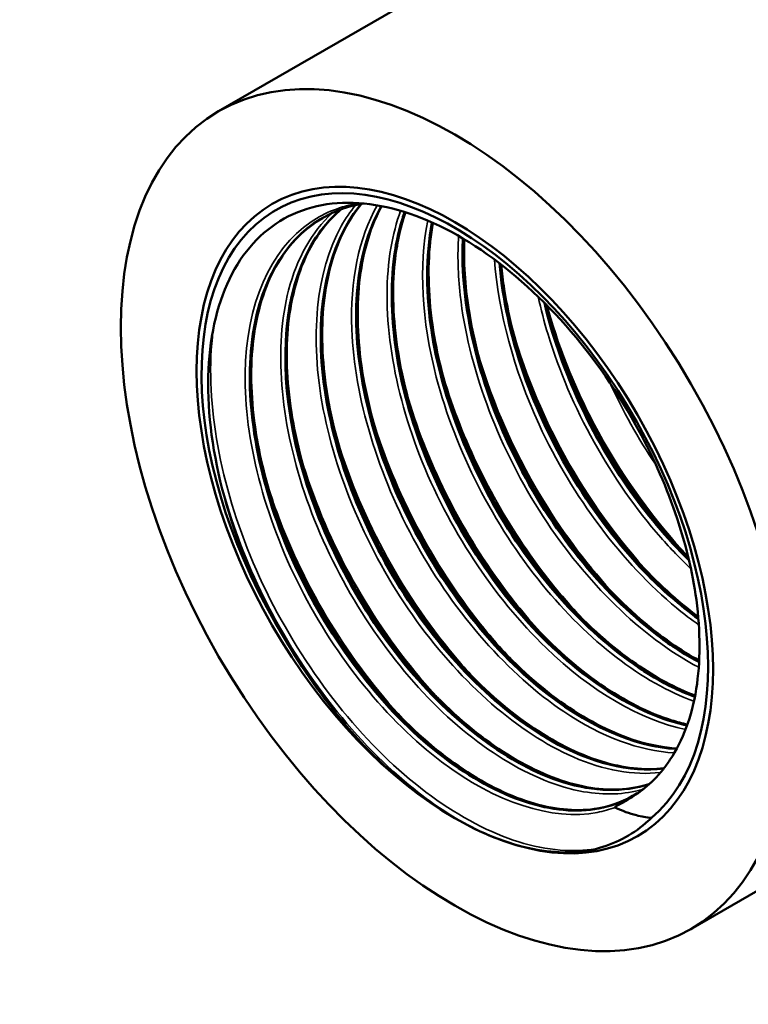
# Model space of a CAD drawing. Header units: millimetres. Extents: x -134 to 755, y -69 to 356.
# Tile 9 of 21: x 113 to 140, y 113 to 148. Entities that reach past the tile are written whole.
import ezdxf

# ---------------------------------------------------------------- set-up
doc = ezdxf.new("R2010")
doc.units = ezdxf.units.MM
for name, color, linetype, lineweight in [('Видимые тонкие (ГОСТ)', 7, 'Continuous', 35), ('Видимый контур (ГОСТ)', 7, 'Continuous', 50), ('Размер (ГОСТ)', 7, 'Continuous', 25)]:
    doc.layers.add(name, color=color, linetype=linetype, lineweight=lineweight)
doc.styles.add('Обычный текст (ГОСТ)', font='GOST Common Italic.ttf')
doc.dimstyles.new('Обычный (ГОСТ)', dxfattribs={"dimtxt": 3.5, "dimasz": 3.5, "dimexe": 1, "dimexo": 0, "dimgap": 0.5, "dimtad": 1, "dimrnd": 1e-08, "dimtxsty": 'Обычный текст (ГОСТ)', "dimblk": 'Filled-1', "dimcen": 0.09, "dimdle": 15, "dimclrd": 256, "dimclre": 256, "dimclrt": 256, "dimazin": 2, "dimtfac": 0.714286, "dimtdec": 3, "dimtmove": 0, "dimatfit": 3, "dimfxl": 1, "dimtolj": 1, "dimlwd": 25, "dimlwe": 25, "dimarcsym": 0})

# ---------------------------------------------------------------- blocks, each defined once
blk = doc.blocks.new('Filled-1')
at = {"color": 0}
for p, q in [((0, 0), (-1, 0.143)), ((-1, 0.143), (-1, -0.143)), ((-1, 0), (0, 0)), ((-1, -0.143), (0, 0))]:
    blk.add_line(p, q, dxfattribs=at)
at = {"color": 0, "flags": 128}
blk.add_lwpolyline([(-1, -0.143), (0, 0), (-1, 0.143), (-1, -0.143)], dxfattribs=at)
at = {"color": 0}
blk.add_solid([(-1, -0.143), (0, 0), (-1, 0.143), (-1, -0.143)], dxfattribs=at)
blk = doc.blocks.new('*D12')
at = {"layer": 'Defpoints', "color": 0, "linetype": 'Continuous', "transparency": 16777216}
for p in [(92.527, 146.523), (91.637, 122.393), (105.21, 122.393)]:
    blk.add_point(p, dxfattribs=at)
at = {"layer": 'Размер (ГОСТ)', "linetype": 'Continuous', "lineweight": 25, "transparency": 16777216}
for p, q in [((92.527, 146.523), (106.21, 146.523)), ((105.21, 143.023), (105.21, 125.893)), ((91.637, 122.393), (106.21, 122.393))]:
    blk.add_line(p, q, dxfattribs=at)
at = {"layer": 'Размер (ГОСТ)', "linetype": 'Continuous', "lineweight": 25, "transparency": 16777216, "xscale": 3.5, "yscale": 3.5, "zscale": 3.5}
for p, rotation in [((105.21, 146.523), 90), ((105.21, 122.393), 270)]:
    blk.add_blockref('Filled-1', p, dxfattribs=dict(at, rotation=rotation))
at = {"layer": 'Размер (ГОСТ)', "linetype": 'Continuous', "lineweight": 25, "transparency": 16777216, "insert": (101.207, 124.843), "char_height": 3.5, "attachment_point": 1, "rotation": 90, "style": 'Обычный текст (ГОСТ)'}
blk.add_mtext('\\A1; \\fGOST Common|b0|i1;\\H3.5000;G 3/4"', dxfattribs=at)

msp = doc.modelspace()

# ---------------------------------------------------------------- linework, layer by layer
at = {"layer": 'Видимые тонкие (ГОСТ)'}
for points, knots in [([(125.5612, 141.5329), (124.9364, 141.425), (124.3606, 141.2006), (123.8548, 140.8599), (122.3677, 139.8584), (121.5003, 137.8576), (121.4651, 135.3709), (121.4313, 132.9865), (122.1601, 130.1786), (123.4641, 127.6172), (124.7624, 125.0668), (126.6192, 122.7825), (128.5787, 121.3037), (130.5391, 119.8242), (132.5851, 119.1634), (134.2154, 119.4728), (134.439, 119.5153), (134.655, 119.5752), (134.8622, 119.6524)], [69.6860571, 69.6860571, 69.6860571, 69.6860571, 69.9417482, 69.9417482, 69.9417482, 70.6933777, 70.6933777, 70.6933777, 71.4141234, 71.4141234, 71.4141234, 72.1317796, 72.1317796, 72.1317796, 72.8497884, 72.8497884, 72.8497884, 72.9482661, 72.9482661, 72.9482661, 72.9482661]), ([(125.4638, 141.4617), (125.2738, 141.2325), (125.1012, 140.9806), (124.9475, 140.707), (124.0265, 139.0676), (123.7946, 136.6627), (124.2958, 134.0625), (124.7968, 131.4638), (126.0252, 128.6923), (127.6748, 126.4057), (129.3236, 124.1202), (131.3785, 122.3388), (133.3356, 121.4811), (134.4543, 120.991), (135.5353, 120.8049), (136.4941, 120.9185)], [57.5550458, 57.5550458, 57.5550458, 57.5550458, 57.675056, 57.675056, 57.675056, 58.3941694, 58.3941694, 58.3941694, 59.112904, 59.112904, 59.112904, 59.8312786, 59.8312786, 59.8312786, 60.2418814, 60.2418814, 60.2418814, 60.2418814]), ([(126.242, 141.4564), (125.5827, 140.279), (125.2587, 138.7226), (125.3253, 136.967), (125.4185, 134.5079), (126.2765, 131.6796), (127.6795, 129.1605), (129.0814, 126.6431), (131.0146, 124.4565), (132.9995, 123.1227), (134.3728, 122.1998), (135.7623, 121.6907), (137.0022, 121.6308)], [51.3901598, 51.3901598, 51.3901598, 51.3901598, 51.9062117, 51.9062117, 51.9062117, 52.629048, 52.629048, 52.629048, 53.3513505, 53.3513505, 53.3513505, 53.8511138, 53.8511138, 53.8511138, 53.8511138]), ([(127.0956, 141.2583), (126.9427, 140.8409), (126.8237, 140.3908), (126.7417, 139.9121), (126.3728, 137.7584), (126.7531, 135.044), (127.7799, 132.4122), (128.8065, 129.7809), (130.4699, 127.2547), (132.3603, 125.4315), (133.9974, 123.8525), (135.7921, 122.8124), (137.4103, 122.4785)], [45.2347939, 45.2347939, 45.2347939, 45.2347939, 45.3944701, 45.3944701, 45.3944701, 46.1128162, 46.1128162, 46.1128162, 46.8309902, 46.8309902, 46.8309902, 47.4529279, 47.4529279, 47.4529279, 47.4529279]), ([(124.6108, 141.1716), (123.8824, 140.4925), (123.3401, 139.5428), (123.0383, 138.3832), (122.5096, 136.3517), (122.7235, 133.6937), (123.6167, 131.0425), (124.5089, 128.3944), (126.0704, 125.776), (127.9143, 123.8094), (129.7562, 121.845), (131.8635, 120.5479), (133.7192, 120.2222), (134.482, 120.0884), (135.1995, 120.1191), (135.8444, 120.3031)], [63.7531532, 63.7531532, 63.7531532, 63.7531532, 64.1643846, 64.1643846, 64.1643846, 64.8848324, 64.8848324, 64.8848324, 65.6044199, 65.6044199, 65.6044199, 66.3232234, 66.3232234, 66.3232234, 66.6187013, 66.6187013, 66.6187013, 66.6187013]), ([(128.0761, 140.9059), (127.7498, 139.2641), (127.8544, 137.2798), (128.3872, 135.234), (129.0743, 132.5956), (130.4673, 129.8778), (132.2194, 127.7272), (133.8875, 125.6797), (135.8668, 124.1632), (137.7123, 123.4964)], [39.0827367, 39.0827367, 39.0827367, 39.0827367, 39.6409379, 39.6409379, 39.6409379, 40.3608311, 40.3608311, 40.3608311, 41.046206, 41.046206, 41.046206, 41.046206]), ([(129.1942, 140.347), (129.1504, 139.6677), (129.169, 138.9489), (129.2526, 138.2043), (129.5377, 135.6633), (130.5764, 132.8426), (132.1057, 130.4173), (133.6345, 127.9928), (135.6395, 125.9844), (137.6246, 124.8706), (137.7124, 124.8213), (137.8002, 124.7738), (137.8878, 124.7281)], [32.9400611, 32.9400611, 32.9400611, 32.9400611, 33.1516537, 33.1516537, 33.1516537, 33.8736543, 33.8736543, 33.8736543, 34.5954012, 34.5954012, 34.5954012, 34.6273308, 34.6273308, 34.6273308, 34.6273308]), ([(130.4888, 139.4998), (130.6291, 137.5955), (131.1923, 135.5021), (132.1096, 133.5155), (133.3165, 130.9019), (135.1251, 128.4962), (137.0839, 126.8764), (137.3507, 126.6556), (137.6201, 126.4498), (137.8906, 126.2593)], [26.8154527, 26.8154527, 26.8154527, 26.8154527, 27.3659208, 27.3659208, 27.3659208, 28.09013, 28.09013, 28.09013, 28.1888054, 28.1888054, 28.1888054, 28.1888054]), ([(132.0774, 138.146), (132.1743, 137.694), (132.2922, 137.2376), (132.4308, 136.7799), (133.2309, 134.1385), (134.7142, 131.4781), (136.5142, 129.4285), (136.8671, 129.0267), (137.2315, 128.6491), (137.6035, 128.2981)], [20.72853804, 20.72853804, 20.72853804, 20.72853804, 20.85294724, 20.85294724, 20.85294724, 21.57093774, 21.57093774, 21.57093774, 21.71167787, 21.71167787, 21.71167787, 21.71167787]), ([(132.4509, 137.6318), (132.8751, 136.1513), (133.4876, 134.6555), (134.2572, 133.2423), (135.1634, 131.5784), (136.2828, 130.037), (137.5037, 128.7445)], [14.54289855, 14.54289855, 14.54289855, 14.54289855, 14.91053824, 14.91053824, 14.91053824, 15.34340332, 15.34340332, 15.34340332, 15.34340332]), ([(120.3249, 137.0505), (120.3076, 136.9297), (120.2924, 136.8075), (120.2793, 136.6837), (120.0231, 134.2713), (120.5618, 131.322), (121.7598, 128.5103), (122.9528, 125.7105), (124.7895, 123.0691), (126.8384, 121.1847), (128.889, 119.2988), (131.1356, 118.1859), (133.0518, 118.0949), (133.4845, 118.0744), (133.9005, 118.1041), (134.2945, 118.1836)], [70.554047, 70.554047, 70.554047, 70.554047, 70.5901676, 70.5901676, 70.5901676, 71.2944657, 71.2944657, 71.2944657, 71.9957831, 71.9957831, 71.9957831, 72.6976757, 72.6976757, 72.6976757, 72.8561524, 72.8561524, 72.8561524, 72.8561524]), ([(131.1664, 136.8906), (131.6306, 135.2734), (132.3197, 133.6377), (133.1901, 132.1115), (134.0881, 130.5369), (135.1746, 129.086), (136.3503, 127.8666)], [20.82608386, 20.82608386, 20.82608386, 20.82608386, 21.22768274, 21.22768274, 21.22768274, 21.64198416, 21.64198416, 21.64198416, 21.64198416]), ([(129.8817, 136.1495), (130.4333, 134.2333), (131.3022, 132.291), (132.4063, 130.5349), (133.1951, 129.2802), (134.1006, 128.1254), (135.066, 127.126)], [27.10926917, 27.10926917, 27.10926917, 27.10926917, 27.58516388, 27.58516388, 27.58516388, 27.92516947, 27.92516947, 27.92516947, 27.92516947]), ([(128.5954, 135.4082), (129.2343, 133.1915), (130.3035, 130.9403), (131.6581, 128.9807), (132.3107, 128.0365), (133.0276, 127.1629), (133.7812, 126.3842)], [33.39245447, 33.39245447, 33.39245447, 33.39245447, 33.94306079, 33.94306079, 33.94306079, 34.20835478, 34.20835478, 34.20835478, 34.20835478]), ([(127.31, 134.6667), (128.0123, 132.2279), (129.2414, 129.7487), (130.789, 127.6591), (131.3258, 126.9343), (131.8996, 126.2581), (132.4966, 125.6419)], [39.67563978, 39.67563978, 39.67563978, 39.67563978, 40.28142184, 40.28142184, 40.28142184, 40.49154009, 40.49154009, 40.49154009, 40.49154009]), ([(126.0251, 133.9251), (126.7714, 131.3294), (128.12, 128.6895), (129.807, 126.5195), (130.2549, 125.9434), (130.7258, 125.4014), (131.2121, 124.8996)], [45.95882509, 45.95882509, 45.95882509, 45.95882509, 46.6035467, 46.6035467, 46.6035467, 46.77472539, 46.77472539, 46.77472539, 46.77472539]), ([(124.7406, 133.1836), (124.7671, 133.0908), (124.7944, 132.998), (124.8225, 132.9052), (125.6826, 130.059), (127.2679, 127.1881), (129.1999, 124.9518), (129.4377, 124.6764), (129.6806, 124.411), (129.9274, 124.1561)], [52.2420104, 52.2420104, 52.2420104, 52.2420104, 52.26504367, 52.26504367, 52.26504367, 52.97100115, 52.97100115, 52.97100115, 53.0579107, 53.0579107, 53.0579107, 53.0579107]), ([(123.4572, 132.4419), (123.5456, 132.1317), (123.6425, 131.8207), (123.748, 131.5099), (124.7088, 128.678), (126.3676, 125.8767), (128.3326, 123.7428), (128.4354, 123.6312), (128.5389, 123.5216), (128.6431, 123.4138)], [58.5251957, 58.5251957, 58.5251957, 58.5251957, 58.60226339, 58.60226339, 58.60226339, 59.30439161, 59.30439161, 59.30439161, 59.34109601, 59.34109601, 59.34109601, 59.34109601]), ([(122.1744, 131.7001), (122.3306, 131.1509), (122.5134, 130.5995), (122.722, 130.0508), (123.7605, 127.3182), (125.4307, 124.6712), (127.359, 122.6722)], [64.80838101, 64.80838101, 64.80838101, 64.80838101, 64.94483042, 64.94483042, 64.94483042, 65.62428131, 65.62428131, 65.62428131, 65.62428131]), ([(120.5596, 131.5238), (120.8752, 130.2636), (121.3303, 128.9826), (121.9105, 127.7404), (123.2146, 124.9483), (125.1396, 122.3744), (127.2334, 120.6026), (128.0659, 119.8981), (128.9228, 119.3176), (129.7705, 118.8829)], [71.0403136, 71.0403136, 71.0403136, 71.0403136, 71.3524583, 71.3524583, 71.3524583, 72.0541059, 72.0541059, 72.0541059, 72.333073, 72.333073, 72.333073, 72.333073])]:
    msp.add_open_spline(points, degree=3, knots=knots, dxfattribs=at)
msp.add_open_spline([(134.6535, 135.0627), (135.1289, 134.0223), (135.695, 133.0103), (136.3328, 132.0691)], degree=3, dxfattribs=at)
at = {"layer": 'Видимый контур (ГОСТ)'}
for p, q in [((120.5067, 144.8665), (155.862, 165.2789)), ((137.6067, 115.2484), (143.1671, 118.4587))]:
    msp.add_line(p, q, dxfattribs=at)
for major_axis in [(-8.55, 14.809), (-6.61, 11.4489), (-6.61, 11.4489)]:
    msp.add_ellipse((129.0567, 130.0574), major_axis=major_axis, ratio=0.5773503, dxfattribs=at)
for centre, major_axis, start_param, end_param in [((129.0567, 130.0574), (-6.4839, 11.2304), 3.2445502, 7.9039079), ((129.5028, 130.315), (5.9374, -10.2839), 0.2201602, 0.2789074)]:
    msp.add_ellipse(centre, major_axis=major_axis, ratio=0.5773503, start_param=start_param, end_param=end_param, dxfattribs=at)
for points, knots in [([(137.8002, 127.1659), (137.6638, 128.1856), (137.406, 129.2487), (136.6622, 131.3991), (136.1791, 132.4746), (134.8314, 134.8956), (133.9067, 136.1881), (131.8431, 138.4561), (130.7226, 139.4069), (128.428, 140.834), (127.2757, 141.2924), (125.0888, 141.6463), (124.0763, 141.5336), (122.3252, 140.7405), (121.6057, 140.0632), (120.5579, 138.2215), (120.2429, 137.0713), (120.064, 134.4399), (120.2055, 132.9818), (120.9326, 129.9429), (121.5145, 128.3909), (122.4761, 126.5121), (122.6851, 126.1315), (122.9045, 125.7582)], [-5.1390074, -5.1390074, -5.1390074, -5.1390074, -4.784116, -4.784116, -4.4269626, -4.4269626, -3.9507662, -3.9507662, -3.4706462, -3.4706462, -2.9866032, -2.9866032, -2.4986379, -2.4986379, -2.006751, -2.006751, -1.5109431, -1.5109431, -1.0112148, -1.0112148, -0.5075669, -0.5075669, -0.3771141, -0.3771141, -0.3771141, -0.3771141]), ([(136.0905, 120.5007), (134.9573, 120.1296), (133.5785, 120.257), (132.1378, 120.8925), (130.1901, 121.7516), (128.1466, 123.5319), (126.511, 125.8117), (124.8756, 128.0912), (123.6627, 130.8504), (123.1759, 133.432), (122.6892, 136.0134), (122.9332, 138.3949), (123.861, 140.0105), (124.1551, 140.5225), (124.517, 140.9562), (124.935, 141.3054)], [-60.3618893, -60.3618893, -60.3618893, -60.3618893, -59.8290477, -59.8290477, -59.8290477, -59.1087244, -59.1087244, -59.1087244, -58.3884958, -58.3884958, -58.3884958, -57.6683607, -57.6683607, -57.6683607, -57.4401223, -57.4401223, -57.4401223, -57.4401223]), ([(124.9298, 141.3015), (124.327, 140.7966), (123.8398, 140.1171), (123.5004, 139.2875), (122.7561, 137.468), (122.7289, 134.9424), (123.4135, 132.3148), (124.0973, 129.6906), (125.4845, 126.9876), (127.2285, 124.8516), (128.9704, 122.7181), (131.0525, 121.1686), (132.9612, 120.5697), (134.1, 120.2124), (135.1711, 120.1952), (136.0839, 120.4985)], [63.722319, 63.722319, 63.722319, 63.722319, 64.0517051, 64.0517051, 64.0517051, 64.7740841, 64.7740841, 64.7740841, 65.4955539, 65.4955539, 65.4955539, 66.2161916, 66.2161916, 66.2161916, 66.6461361, 66.6461361, 66.6461361, 66.6461361]), ([(124.9355, 141.3121), (124.4745, 140.9209), (124.0812, 140.4186), (123.3912, 139.081), (123.1353, 138.1744), (122.925, 136.1927), (122.9627, 135.0964), (123.3157, 132.8428), (123.6348, 131.6577), (124.5103, 129.3417), (125.0781, 128.1822), (126.3869, 126.033), (127.1445, 125.0168), (128.7489, 123.2534), (129.6157, 122.4842), (131.3435, 121.2856), (132.226, 120.8407), (133.8897, 120.3221), (134.691, 120.2412), (135.6422, 120.3725), (135.8735, 120.4258), (136.0948, 120.4985)], [0.088729, 0.088729, 0.088729, 0.088729, 0.3956525, 0.3956525, 0.7805345, 0.7805345, 1.1587599, 1.1587599, 1.5362234, 1.5362234, 1.9145101, 1.9145101, 2.2932752, 2.2932752, 2.6719059, 2.6719059, 3.0497929, 3.0497929, 3.4269866, 3.4269866, 3.554091, 3.554091, 3.554091, 3.554091]), ([(125.6626, 141.5035), (125.6395, 141.4763), (125.6167, 141.4487), (125.5942, 141.4208), (124.475, 140.0357), (124.002, 137.8226), (124.2774, 135.3079), (124.5526, 132.7946), (125.5725, 130.0018), (127.0798, 127.595), (128.5863, 125.1894), (130.5661, 123.1902), (132.5312, 122.0713), (133.9736, 121.25), (135.3986, 120.9081), (136.6177, 121.0647)], [57.5457726, 57.5457726, 57.5457726, 57.5457726, 57.5602906, 57.5602906, 57.5602906, 58.2810217, 58.2810217, 58.2810217, 59.0013612, 59.0013612, 59.0013612, 59.7213281, 59.7213281, 59.7213281, 60.2497792, 60.2497792, 60.2497792, 60.2497792]), ([(136.6234, 121.0679), (135.2014, 120.8874), (133.4964, 121.397), (131.8169, 122.5299), (129.8554, 123.8529), (127.9461, 126.0145), (126.5594, 128.5024), (125.1729, 130.99), (124.3213, 133.7823), (124.221, 136.2156), (124.1308, 138.4035), (124.6491, 140.2842), (125.6705, 141.5041)], [-53.9655377, -53.9655377, -53.9655377, -53.9655377, -53.349448, -53.349448, -53.349448, -52.6299345, -52.6299345, -52.6299345, -51.910505, -51.910505, -51.910505, -51.2635938, -51.2635938, -51.2635938, -51.2635938]), ([(125.6786, 141.5063), (125.4452, 141.2266), (125.2374, 140.912), (124.6753, 139.8224), (124.4195, 138.9158), (124.2092, 136.9341), (124.2468, 135.8378), (124.5999, 133.5843), (124.9189, 132.3991), (125.7944, 130.0831), (126.3622, 128.9236), (127.6711, 126.7744), (128.4286, 125.7582), (130.033, 123.9948), (130.8999, 123.2256), (132.6277, 122.027), (133.5101, 121.5821), (135.1517, 121.0704), (135.9325, 120.9871), (136.6296, 121.0734)], [0.216991, 0.216991, 0.216991, 0.216991, 0.3956525, 0.3956525, 0.7805345, 0.7805345, 1.1587599, 1.1587599, 1.5362234, 1.5362234, 1.9145101, 1.9145101, 2.2932752, 2.2932752, 2.6719059, 2.6719059, 3.0497929, 3.0497929, 3.4169349, 3.4169349, 3.4169349, 3.4169349]), ([(125.7758, 141.522), (125.5405, 141.4866), (125.3128, 141.4343), (124.8729, 141.2958), (124.6596, 141.2089), (124.4557, 141.1056)], [3.42274172, 3.42274172, 3.42274172, 3.42274172, 3.53889382, 3.53889382, 3.65671919, 3.65671919, 3.65671919, 3.65671919]), ([(137.0878, 121.7745), (137.069, 121.7754), (137.0502, 121.7763), (137.0313, 121.7774), (135.1977, 121.8803), (133.0332, 123.0223), (131.1019, 124.9201), (129.2008, 126.7882), (127.544, 129.3702), (126.5537, 132.0343), (125.5706, 134.6791), (125.2535, 137.381), (125.6919, 139.4873), (125.8425, 140.211), (126.0819, 140.8622), (126.3987, 141.4264)], [-47.5677272, -47.5677272, -47.5677272, -47.5677272, -47.5600782, -47.5600782, -47.5600782, -46.8173674, -46.8173674, -46.8173674, -46.0862615, -46.0862615, -46.0862615, -45.3604635, -45.3604635, -45.3604635, -45.1110876, -45.1110876, -45.1110876, -45.1110876]), ([(126.3926, 141.4272), (125.9048, 140.5545), (125.6003, 139.4753), (125.5114, 138.2543), (125.3439, 135.9562), (125.9409, 133.1759), (127.145, 130.5828), (128.3482, 127.9918), (130.1464, 125.6106), (132.0906, 124.0112), (133.77, 122.6296), (135.5451, 121.8416), (137.0835, 121.7689)], [51.393046, 51.393046, 51.393046, 51.393046, 51.778024, 51.778024, 51.778024, 52.5025867, 52.5025867, 52.5025867, 53.2266013, 53.2266013, 53.2266013, 53.8520019, 53.8520019, 53.8520019, 53.8520019]), ([(126.4078, 141.4292), (126.3859, 141.3892), (126.3645, 141.3488), (125.9595, 140.5638), (125.7037, 139.6572), (125.4934, 137.6755), (125.531, 136.5793), (125.884, 134.3257), (126.2031, 133.1405), (127.0786, 130.8246), (127.6464, 129.665), (128.9553, 127.5158), (129.7128, 126.4996), (131.3172, 124.7362), (132.1841, 123.9671), (133.9119, 122.7685), (134.7943, 122.3236), (136.1321, 121.9066), (136.6262, 121.8149), (137.0958, 121.7893)], [0.3745412, 0.3745412, 0.3745412, 0.3745412, 0.3956525, 0.3956525, 0.7805345, 0.7805345, 1.1587599, 1.1587599, 1.5362234, 1.5362234, 1.9145101, 1.9145101, 2.2932752, 2.2932752, 2.6719059, 2.6719059, 3.0497929, 3.0497929, 3.2790481, 3.2790481, 3.2790481, 3.2790481]), ([(127.2404, 141.2163), (127.2121, 141.1368), (127.185, 141.0562), (127.1593, 140.9743), (126.5491, 139.0355), (126.6664, 136.4438), (127.4712, 133.8153), (128.2758, 131.1875), (129.76, 128.5456), (131.5554, 126.5178), (133.3505, 124.4904), (135.4405, 123.0942), (137.3117, 122.6576), (137.3629, 122.6457), (137.4139, 122.6345), (137.4647, 122.624)], [45.2404701, 45.2404701, 45.2404701, 45.2404701, 45.2708688, 45.2708688, 45.2708688, 45.9907033, 45.9907033, 45.9907033, 46.710362, 46.710362, 46.710362, 47.4298498, 47.4298498, 47.4298498, 47.4495281, 47.4495281, 47.4495281, 47.4495281]), ([(137.4666, 122.6361), (137.0707, 122.7174), (136.6642, 122.8408), (136.2514, 123.0067), (134.3044, 123.7896), (132.2363, 125.5129), (130.5614, 127.7651), (128.8871, 130.0164), (127.6211, 132.7764), (127.0827, 135.382), (126.6317, 137.5638), (126.6946, 139.6214), (127.2506, 141.2125)], [-41.1651964, -41.1651964, -41.1651964, -41.1651964, -41.0117585, -41.0117585, -41.0117585, -40.2879409, -40.2879409, -40.2879409, -39.5643862, -39.5643862, -39.5643862, -38.9585114, -38.9585114, -38.9585114, -38.9585114]), ([(135.4877, 120.0672), (134.6421, 119.5844), (133.6073, 119.4295), (132.474, 119.6389), (130.622, 119.981), (128.5236, 121.293), (126.6967, 123.2653), (124.8702, 125.2373), (123.3317, 127.8522), (122.4642, 130.4862), (121.5968, 133.1198), (121.4083, 135.7495), (121.9559, 137.7481), (122.3621, 139.2306), (123.1709, 140.3563), (124.2613, 140.9951)], [-66.7577967, -66.7577967, -66.7577967, -66.7577967, -66.3164154, -66.3164154, -66.3164154, -65.5951861, -65.5951861, -65.5951861, -64.8740623, -64.8740623, -64.8740623, -64.1530428, -64.1530428, -64.1530428, -63.6182287, -63.6182287, -63.6182287, -63.6182287]), ([(124.456, 141.1053), (123.0299, 140.3781), (122.0576, 138.8378), (121.745, 136.7993), (121.4103, 134.6165), (121.8348, 131.8814), (122.9033, 129.2528), (123.9659, 126.6385), (125.6555, 124.1524), (127.553, 122.3871), (129.4578, 120.6148), (131.5549, 119.5846), (133.323, 119.5398), (134.1986, 119.5176), (134.9921, 119.7331), (135.6557, 120.1646)], [69.8678584, 69.8678584, 69.8678584, 69.8678584, 70.5446881, 70.5446881, 70.5446881, 71.2694491, 71.2694491, 71.2694491, 71.9903147, 71.9903147, 71.9903147, 72.7140281, 72.7140281, 72.7140281, 73.0724394, 73.0724394, 73.0724394, 73.0724394]), ([(124.0676, 140.8816), (123.425, 140.4623), (122.8855, 139.8488), (122.107, 138.3395), (121.8511, 137.433), (121.6408, 135.4513), (121.6785, 134.355), (122.0315, 132.1014), (122.3506, 130.9163), (123.2261, 128.6003), (123.7939, 127.4408), (125.1027, 125.2916), (125.8603, 124.2753), (127.4647, 122.512), (128.3316, 121.7428), (130.0593, 120.5442), (130.9418, 120.0993), (132.6055, 119.5807), (133.4068, 119.4998), (134.5493, 119.6575), (134.953, 119.7821), (135.3202, 119.9682)], [0, 0, 0, 0, 0.3956525, 0.3956525, 0.7805345, 0.7805345, 1.1587599, 1.1587599, 1.5362234, 1.5362234, 1.9145101, 1.9145101, 2.2932752, 2.2932752, 2.6719059, 2.6719059, 3.0497929, 3.0497929, 3.4269866, 3.4269866, 3.6554937, 3.6554937, 3.6554937, 3.6554937]), ([(127.2709, 141.2068), (127.0822, 140.6559), (126.9505, 140.0471), (126.7775, 138.417), (126.8152, 137.3207), (127.1682, 135.0671), (127.4873, 133.8819), (128.3628, 131.566), (128.9306, 130.4065), (130.2394, 128.2573), (130.997, 127.241), (132.6014, 125.4777), (133.4683, 124.7085), (135.1961, 123.5099), (136.0785, 123.065), (137.1012, 122.7462), (137.2897, 122.6963), (137.476, 122.6557)], [0.5310461, 0.5310461, 0.5310461, 0.5310461, 0.7805345, 0.7805345, 1.1587599, 1.1587599, 1.5362234, 1.5362234, 1.9145101, 1.9145101, 2.2932752, 2.2932752, 2.6719059, 2.6719059, 3.0497929, 3.0497929, 3.1360632, 3.1360632, 3.1360632, 3.1360632]), ([(128.2295, 140.8378), (127.9965, 139.6226), (127.9949, 138.2253), (128.237, 136.7513), (128.6588, 134.1838), (129.8158, 131.406), (131.4171, 129.0815), (133.0178, 126.7576), (135.0479, 124.9071), (137.0058, 123.9694), (137.2539, 123.8505), (137.5007, 123.7465), (137.745, 123.6572)], [39.0911394, 39.0911394, 39.0911394, 39.0911394, 39.5052993, 39.5052993, 39.5052993, 40.2267103, 40.2267103, 40.2267103, 40.9479074, 40.9479074, 40.9479074, 41.0393251, 41.0393251, 41.0393251, 41.0393251]), ([(137.7462, 123.6724), (137.0781, 123.9178), (136.3933, 124.2703), (135.7121, 124.7255), (133.7442, 126.0406), (131.825, 128.202), (130.4299, 130.6945), (129.0351, 133.1864), (128.1768, 135.9874), (128.074, 138.4285), (128.0379, 139.284), (128.0949, 140.0926), (128.2384, 140.8334)], [-34.7549034, -34.7549034, -34.7549034, -34.7549034, -34.5051078, -34.5051078, -34.5051078, -33.7834782, -33.7834782, -33.7834782, -33.0620672, -33.0620672, -33.0620672, -32.8092407, -32.8092407, -32.8092407, -32.8092407]), ([(128.2643, 140.8238), (128.2236, 140.6017), (128.1907, 140.3737), (128.0617, 139.1584), (128.0994, 138.0621), (128.4524, 135.8085), (128.7715, 134.6234), (129.647, 132.3074), (130.2148, 131.1479), (131.5236, 128.9987), (132.2812, 127.9824), (133.8856, 126.2191), (134.7524, 125.4499), (136.3292, 124.356), (137.0545, 123.9668), (137.7541, 123.6999)], [0.6907805, 0.6907805, 0.6907805, 0.6907805, 0.7805345, 0.7805345, 1.1587599, 1.1587599, 1.5362234, 1.5362234, 1.9145101, 1.9145101, 2.2932752, 2.2932752, 2.6719059, 2.6719059, 2.9836802, 2.9836802, 2.9836802, 2.9836802]), ([(137.8997, 124.9287), (137.0428, 125.3883), (136.178, 126.0087), (135.3482, 126.7703), (133.4484, 128.5138), (131.7485, 130.9824), (130.669, 133.5895), (129.7269, 135.8649), (129.2649, 138.2286), (129.3625, 140.25)], [-28.3323214, -28.3323214, -28.3323214, -28.3323214, -28.0179087, -28.0179087, -28.0179087, -27.2980742, -27.2980742, -27.2980742, -26.6698266, -26.6698266, -26.6698266, -26.6698266]), ([(129.3505, 140.2567), (129.342, 140.0988), (129.3371, 139.9386), (129.3357, 139.7764), (129.315, 137.3933), (130.057, 134.5925), (131.3698, 132.0471), (132.6821, 129.5027), (134.5525, 127.2357), (136.5155, 125.7893), (136.9747, 125.4509), (137.438, 125.1581), (137.8989, 124.9127)], [32.9515975, 32.9515975, 32.9515975, 32.9515975, 33.0008366, 33.0008366, 33.0008366, 33.7243913, 33.7243913, 33.7243913, 34.4476882, 34.4476882, 34.4476882, 34.6168879, 34.6168879, 34.6168879, 34.6168879]), ([(129.4022, 140.226), (129.3688, 139.4216), (129.422, 138.5583), (129.7366, 136.5499), (130.0556, 135.3648), (130.9311, 133.0488), (131.4989, 131.8893), (132.8078, 129.7401), (133.5653, 128.7239), (135.1698, 126.9605), (136.0366, 126.1913), (137.2336, 125.361), (137.5687, 125.1533), (137.9027, 124.9702)], [0.8627676, 0.8627676, 0.8627676, 0.8627676, 1.1587599, 1.1587599, 1.5362234, 1.5362234, 1.9145101, 1.9145101, 2.2932752, 2.2932752, 2.6719059, 2.6719059, 2.8173722, 2.8173722, 2.8173722, 2.8173722]), ([(130.6704, 139.3636), (130.7777, 138.0829), (131.0719, 136.7221), (131.5437, 135.3672), (132.4664, 132.7177), (134.0589, 130.1151), (135.9205, 128.1876), (136.55, 127.5359), (137.2082, 126.9633), (137.8748, 126.4813)], [26.83137, 26.83137, 26.83137, 26.83137, 27.202516, 27.202516, 27.202516, 27.928314, 27.928314, 27.928314, 28.1737244, 28.1737244, 28.1737244, 28.1737244]), ([(137.8741, 126.4989), (136.8472, 127.2466), (135.8402, 128.2078), (134.9274, 129.3293), (133.1783, 131.4783), (131.7909, 134.1972), (131.1148, 136.8313), (130.8943, 137.6905), (130.7501, 138.5382), (130.6824, 139.3533)], [-21.8888975, -21.8888975, -21.8888975, -21.8888975, -21.5107535, -21.5107535, -21.5107535, -20.7861908, -20.7861908, -20.7861908, -20.5498497, -20.5498497, -20.5498497, -20.5498497]), ([(130.7325, 139.3136), (130.7598, 139.0181), (130.7972, 138.7187), (131.0207, 137.2914), (131.3398, 136.1062), (132.2153, 133.7902), (132.7831, 132.6307), (134.092, 130.4815), (134.8495, 129.4653), (136.3556, 127.81), (137.1092, 127.123), (137.8676, 126.561)], [1.0576036, 1.0576036, 1.0576036, 1.0576036, 1.1587599, 1.1587599, 1.5362234, 1.5362234, 1.9145101, 1.9145101, 2.2932752, 2.2932752, 2.6254925, 2.6254925, 2.6254925, 2.6254925]), ([(132.2994, 137.9274), (132.8321, 135.6633), (133.8881, 133.3085), (135.2771, 131.2949), (135.9648, 130.2979), (136.7316, 129.3882), (137.5376, 128.6007)], [20.75299195, 20.75299195, 20.75299195, 20.75299195, 21.37827249, 21.37827249, 21.37827249, 21.68788161, 21.68788161, 21.68788161, 21.68788161]), ([(137.5323, 128.6248), (136.5061, 129.6328), (135.5441, 130.8389), (134.7262, 132.1641), (133.6162, 133.9626), (132.7793, 135.969), (132.3192, 137.9094)], [-15.40242791, -15.40242791, -15.40242791, -15.40242791, -15.00775581, -15.00775581, -15.00775581, -14.47209126, -14.47209126, -14.47209126, -14.47209126]), ([(132.3964, 137.8282), (132.57, 137.1186), (132.7934, 136.3994), (133.4995, 134.5317), (134.0673, 133.3721), (135.3761, 131.2229), (136.1337, 130.2067), (137.1222, 129.1203), (137.3118, 128.9218), (137.5041, 128.73)], [1.3050274, 1.3050274, 1.3050274, 1.3050274, 1.5362234, 1.5362234, 1.9145101, 1.9145101, 2.2932752, 2.2932752, 2.3811396, 2.3811396, 2.3811396, 2.3811396]), ([(136.8454, 121.3723), (137.3148, 122.0764), (137.6357, 122.9427), (137.9542, 124.9203), (137.9552, 126.0077), (137.8002, 127.1659)], [-0.81288618, -0.81288618, -0.81288618, -0.81288618, -0.40239512, -0.40239512, 0, 0, 0, 0]), ([(129.7705, 118.8829), (128.8188, 119.3482), (127.8594, 119.9928), (126.1662, 121.4545), (125.5329, 122.1258), (125.047, 122.7049)], [0, 0, 0, 0, 0.40497016, 0.40497016, 0.74128371, 0.74128371, 0.74128371, 0.74128371]), ([(134.8622, 119.6524), (134.8614, 119.6528), (134.8606, 119.6532), (134.8593, 119.6543), (134.8588, 119.6549), (134.8582, 119.656), (134.858, 119.6564), (134.8577, 119.6574), (134.8577, 119.6578), (134.8577, 119.6588), (134.8577, 119.6593), (134.858, 119.6606), (134.8582, 119.6613), (134.8591, 119.6633), (134.8599, 119.6646), (134.8636, 119.6697), (134.8683, 119.6741), (134.8917, 119.6929), (134.9225, 119.7114), (135.0471, 119.7814), (135.1796, 119.8497), (135.6811, 120.1471), (136.148, 120.4725), (136.5936, 121.028)], [-0.63537436, -0.63537436, -0.63537436, -0.63537436, -0.62902674, -0.62902674, -0.62438778, -0.62438778, -0.62188164, -0.62188164, -0.61991711, -0.61991711, -0.61777401, -0.61777401, -0.61454742, -0.61454742, -0.60794897, -0.60794897, -0.58546959, -0.58546959, -0.51469897, -0.51469897, -0.35312677, -0.35312677, 0, 0, 0, 0]), ([(136.1726, 119.2713), (135.996, 119.2864), (135.8143, 119.3179), (135.3796, 119.4311), (135.1234, 119.526), (134.8622, 119.6524)], [-0.27119866, -0.27119866, -0.27119866, -0.27119866, -0.155148, -0.155148, 0, 0, 0, 0]), ([(136.1726, 119.2713), (136.1361, 119.2358), (136.0992, 119.201), (135.5536, 118.7036), (134.9589, 118.3734), (134.2945, 118.1836)], [2.25532103, 2.25532103, 2.25532103, 2.25532103, 2.28117807, 2.28117807, 2.63244562, 2.63244562, 2.63244562, 2.63244562]), ([(134.2945, 118.1836), (133.9372, 118.0816), (133.3466, 117.9749), (131.6587, 118.1353), (130.7223, 118.4175), (129.7705, 118.8829)], [0, 0, 0, 0, 0.18929362, 0.18929362, 0.39515293, 0.39515293, 0.39515293, 0.39515293])]:
    msp.add_open_spline(points, degree=3, knots=knots, dxfattribs=at)
for points in [[(125.047, 122.7049), (124.2592, 123.6437), (123.5375, 124.6722), (122.9045, 125.7582)], [(135.6568, 120.1626), (135.8479, 120.2873), (136.0281, 120.4309), (136.1961, 120.5925)]]:
    msp.add_open_spline(points, degree=3, dxfattribs=at)

# ---------------------------------------------------------------- dimensions: what is measured, and where the dimension line sits
at = {"layer": 'Размер (ГОСТ)', "linetype": 'Continuous', "lineweight": 25}
dim = msp.add_linear_dim(base=(105.2097, 122.3927), p1=(92.527, 146.5227), p2=(91.6365, 122.3927), angle=90, text=' \\fGOST Common|b0|i1;\\H3.5000;G 3/4"', dimstyle='Обычный (ГОСТ)', override={"dimgap": 0.5, "dimdec": 2, "dimtol": 0, "dimlim": 0, "dimtp": 0, "dimtm": 0, "dimtdec": 3, "dimtofl": 0, "dimatfit": 1}, dxfattribs=at)
dim.commit()
dim.dimension.update_dxf_attribs({"geometry": '*D12', "text_midpoint": (105.2097, 132.8293), "dimtype": 160})

doc.saveas('drawing.dxf')
